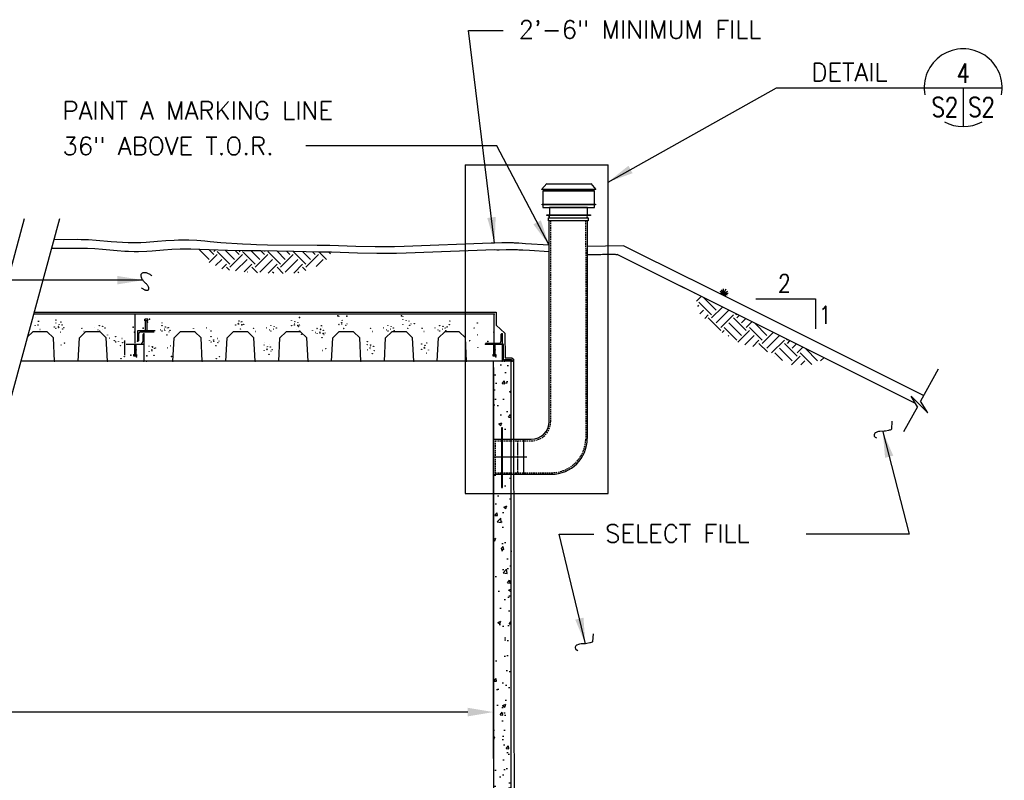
# Model space of a CAD drawing. Header units: inches. Extents: x -316 to 1574, y 354 to 1506.
# Tile 5 of 10: x 73 to 403, y 547 to 801. Entities that reach past the tile are written whole.
import ezdxf
from ezdxf.enums import TextEntityAlignment as Align

# ---------------------------------------------------------------- set-up
doc = ezdxf.new("R2010")
doc.units = ezdxf.units.IN
doc.header["$MEASUREMENT"] = 0
doc.linetypes.add('DASHED', pattern=[0.75, 0.5, -0.25])
doc.linetypes.add('HIDDEN', pattern=[0.375, 0.25, -0.125])
doc.layers.get('0').update_dxf_attribs({"linetype": 'CONTINUOUS'})
doc.layers.get('DEFPOINTS').update_dxf_attribs({"linetype": 'CONTINUOUS'})
for name, color, linetype in [('1', 7, 'CONTINUOUS'), ('2', 7, 'CONTINUOUS'), ('30', 6, 'CONTINUOUS'), ('50', 2, 'CONTINUOUS'), ('6', 7, 'CONTINUOUS'), ('7', 7, 'CONTINUOUS'), ('A-ANNO-TEXT-LW15', 2, 'CONTINUOUS'), ('COM-CALLOUT', 7, 'CONTINUOUS'), ('COM-DIMS', 2, 'CONTINUOUS'), ('COM-HATCH', 2, 'CONTINUOUS'), ('COM-PR-GRADE', 1, 'CONTINUOUS'), ('COM-SHORTBRK', 1, 'CONTINUOUS'), ('COM-TXT-100', 6, 'CONTINUOUS'), ('S-PR-CONC-SECT', 4, 'CONTINUOUS'), ('S-PR-METAL-SECT', 4, 'CONTINUOUS'), ('S-PR-MISC-EQUIP', 2, 'CONTINUOUS'), ('S-PR-MISC-MATL', 6, 'CONTINUOUS'), ('S-PR-ROOF', 4, 'CONTINUOUS')]:
    doc.layers.add(name, color=color, linetype=linetype)
doc.styles.add('ROMANS', font='ROMANS', dxfattribs={"height": 0.2})
doc.styles.add('SIMPLEX', font='simplex.shx')
doc.styles.add('TIGHT', font='SIMPLEX', dxfattribs={"width": 0.85})
doc.dimstyles.new('DIM', dxfattribs={"dimscale": 48, "dimtxt": 0.125, "dimasz": 0.18, "dimexe": 0.09, "dimexo": 0.0625, "dimgap": 0.05, "dimtad": 0, "dimdec": 0, "dimzin": 0, "dimdsep": 46, "dimlunit": 4, "dimtxsty": 'SIMPLEX', "dimcen": 0.09, "dimadec": 0, "dimazin": 0, "dimtfac": 1, "dimtdec": 0, "dimtofl": 0, "dimtmove": 0, "dimatfit": 3, "dimfxl": 0, "dimfrac": 1, "dimtolj": 1, "dimtzin": 0, "dimarcsym": 0})
pattern_1 = [(45, (2.688, 44.8104), (9e-16, 8.48528), [6, -6]), (45, (1.097, 46.4014), (9e-16, 8.48528), [6, -6]), (45, (-0.494, 47.9924), (9e-16, 8.48528), [6, -6]), (135, (-0.494, 49.053), (-8.48528, 2e-15), [6, -6]), (135, (1.097, 50.644), (-8.48528, 2e-15), [6, -6]), (135, (2.688, 52.235), (-8.48528, 2e-15), [6, -6])]

# ---------------------------------------------------------------- blocks, each defined once
blk = doc.blocks.new('DETTAG')
at = {"linetype": 'Continuous'}
blk.add_line((-0.25, 0), (0.25, 0), dxfattribs=at)
blk.add_line((0, 0), (0, -0.25))
for start, end in [(349.193077, 190.806923), (241.044976, 298.955024)]:
    blk.add_arc((0, 0), 0.25, start, end)
at = {"style": 'TIGHT', "width": 0.8}
blk.add_attdef('NO', text='', height=0.125, dxfattribs=at).set_placement((0, 0.03125), align=Align.CENTER)
blk.add_attdef('FROM', text='', height=0.125, dxfattribs=at).set_placement((-0.03125, -0.1875), align=Align.RIGHT)
blk.add_attdef('TO', (0.03125, -0.1875), '', height=0.125, dxfattribs=at)
blk = doc.blocks.new('*D12')
at = {"layer": 'COM-DIMS', "color": 0, "lineweight": -2}
for p, q in [((-247.98, 562.89), (-247.98, 573.73)), ((232.06, 553.86), (232.06, 573.73)), ((-239.34, 569.41), (-25.08, 569.41)), ((223.42, 569.41), (9.15, 569.41))]:
    blk.add_line(p, q, dxfattribs=at)
at = {"layer": 'COM-DIMS', "color": 0}
for points in [[(-239.34, 570.85), (-239.34, 567.97), (-247.98, 569.41)], [(223.42, 570.85), (223.42, 567.97), (232.06, 569.41)]]:
    blk.add_solid(points, dxfattribs=at)
at = {"layer": 'DEFPOINTS', "color": 0}
for p in [(232.06, 569.41), (-247.98, 559.89), (232.06, 550.86)]:
    blk.add_point(p, dxfattribs=at)
at = {"layer": 'COM-DIMS', "color": 0, "insert": (-7.96, 569.41), "char_height": 6, "attachment_point": 5, "style": 'SIMPLEX'}
blk.add_mtext('\\A1;80\'-0"', dxfattribs=at)

msp = doc.modelspace()

# ---------------------------------------------------------------- hatches: boundary and pattern name
at = {"layer": 'COM-HATCH'}
h = msp.add_hatch(dxfattribs=at)
h.set_pattern_fill('EARTH', color=256, scale=24, angle=45, style=0)
h.set_pattern_definition(pattern_1)
h.paths.add_polyline_path([(175.94, 720.6), (177.83, 723.37), (173.5, 723.46), (165.2, 723.62), (154.13, 723.83), (148.6, 723.87), (143.02, 723.96), (130.71, 724.42), (135.8, 720.5), (141.68, 717.57), (150.77, 716.56), (160.51, 716.28), (166.84, 716.47), (171.9, 718.12)])
h = msp.add_hatch(dxfattribs=at)
h.set_pattern_fill('EARTH', color=256, scale=24, angle=45, style=0)
h.set_pattern_definition(pattern_1)
h.paths.add_polyline_path([(299.38, 709.66), (300.96, 702.83), (306.88, 697.54), (314.98, 692.56), (321.53, 691.31), (331.19, 685.7), (338.36, 685.7), (343.27, 687.71)])
h = msp.add_hatch(dxfattribs=at)
h.set_pattern_fill('AR-CONC', color=256, scale=1.5, style=0)
h.set_pattern_definition([(50, (2.688, 44.8104), (10.7589, -0.94128), [1.125, -12.375]), (355, (2.688, 44.81), (-2.08127, 11.28288), [0.9, -9.9]), (100.4514, (3.585, 44.732), (8.67764, 10.3416), [0.9561, -10.51713]), (46.1842, (2.688, 47.81), (16.00862, -2.48279), [1.6875, -18.5625]), (96.6356, (4.022, 47.604), (14.01994, 14.61177), [1.43415, -15.7757]), (351.1842, (2.688, 47.81), (14.01993, 14.61178), [1.35, -14.85]), (21, (4.188, 47.0604), (8.95361, -6.03928), [1.125, -12.375]), (326, (4.188, 47.06), (3.64973, 10.87725), [0.9, -9.9]), (71.4514, (4.934, 46.557), (12.60334, 4.83796), [0.9561, -10.51713]), (37.5, (2.688, 44.8104), (0.182398, 4.993408), [0, -9.78, 0, -10.05, 0, -9.9375]), (7.5, (2.688, 44.8104), (3.946043, 5.916176), [0, -5.73, 0, -9.555, 0, -3.7875]), (327.5, (-0.657, 44.8104), (8.007337, -0.338323), [0, -3.75, 0, -11.7, 0, -15.525]), (317.5, (-2.157, 44.8104), (8.74779, 1.501575), [0, -4.875, 0, -7.77, 0, -11.025])])
h.paths.add_polyline_path([(232.06, 510.9), (237.96, 510.9), (237.96, 642.57), (232.06, 642.57)])
h.paths.add_polyline_path([(235.03, 649.05), (235.03, 644.59), (234.77, 644.59), (234.77, 649.05), (232.06, 649.05), (232.06, 642.57), (237.96, 642.57), (237.96, 649.05)])
h.paths.add_polyline_path([(237.96, 686.93), (232.06, 686.93), (232.06, 660.75), (234.77, 660.75), (234.77, 664.57), (235.03, 664.57), (235.03, 660.75), (237.96, 660.75)])

# ---------------------------------------------------------------- linework, layer by layer
at = {"linetype": 'Continuous'}
for p in [(111.41, 698.31, 0.16), (230.15, 693.53, 0.16), (116.02, 688.7, 0.16), (232.77, 688.31, 0.16)]:
    msp.add_point(p, dxfattribs=at)
at = {"layer": '1', "linetype": 'Continuous', "elevation": -0.01}
for points in [[(174.23, 698.83), (174.43, 698.87), (174.43, 698.68)], [(216.5, 698.49), (216.54, 698.29), (216.35, 698.29)]]:
    msp.add_lwpolyline(points, dxfattribs=at)
at = {"layer": '1', "linetype": 'Continuous'}
for centre in [(180.29, 701.9, -0.01), (201.7, 701.9, -0.01), (78.64, 701.54, -0.01), (78.64, 698.81, -0.01), (79.57, 699.03, -0.01), (79.74, 700.39, -0.01), (79.74, 700.15, -0.01), (85.56, 699.68, -0.01), (85.58, 700.65, -0.01), (86.68, 699.26, -0.01), (87.25, 699.99, -0.01), (87.65, 699.06, -0.01), (100.13, 698.77, -0.01), (101.25, 698.59, -0.01), (121.08, 698.77, -0.01), (121.1, 699.74, -0.01), (145.75, 698.99, -0.01), (146.65, 699.6, -0.01), (146.68, 699.21, -0.01), (146.86, 700.33, -0.01), (147.58, 700, -0.01), (147.83, 700.13, -0.01), (148.44, 699.23, -0.01), (157.51, 698.77, -0.01), (158.64, 698.59, -0.01), (164.44, 700.57, -0.01), (164.46, 698.81, -0.01), (165.37, 699.42, -0.01), (165.39, 699.03, -0.01), (165.57, 700.15, -0.01), (166.54, 699.95, -0.01), (167.15, 699.05, -0.01), (180.29, 699.17, -0.01), (181.2, 699.78, -0.01), (181.22, 699.39, -0.01), (181.4, 700.75, -0.01), (181.4, 700.51, -0.01), (182.59, 698.9, -0.01), (182.99, 699.41, -0.01), (196.68, 698.77, -0.01), (197.8, 698.59, -0.01), (201.68, 700.93, -0.01), (201.7, 699.17, -0.01), (202.81, 700.51, -0.01), (203.78, 700.31, -0.01), (204, 698.9, -0.01), (204.4, 699.41, -0.01), (205.57, 699.49, -0.01), (213.99, 698.77, -0.01), (215.11, 698.59, -0.01), (217.27, 699.13, -0.01), (217.45, 700.39, -0.01), (226.62, 699.67, -0.01), (80.27, 697.5, -0.01), (85.07, 698.32, -0.01), (85.58, 697.92, -0.01), (86.48, 698.54, -0.01), (86.51, 698.14, -0.01), (87.21, 696.61, -0.01), (87.87, 697.65, -0.01), (88.27, 698.16, -0.01), (94.29, 697.94, -0.01), (94.94, 696.84, -0.01), (98.6, 698.07, -0.01), (99.65, 697.41, -0.01), (100.15, 697.01, -0.01), (101.06, 697.62, -0.01), (101.98, 698.02, -0.01), (102.84, 695.71, -0.01), (120.6, 697.41, -0.01), (121.1, 697.01, -0.01), (122.01, 697.62, -0.01), (122.03, 697.23, -0.01), (122.21, 698.35, -0.01), (122.73, 695.7, -0.01), (122.93, 698.02, -0.01), (123.18, 698.15, -0.01), (123.39, 696.74, -0.01), (123.79, 697.25, -0.01), (131.63, 697.94, -0.01), (132.29, 696.84, -0.01), (135.95, 698.07, -0.01), (136.99, 697.41, -0.01), (137.5, 697.01, -0.01), (147.38, 697.68, -0.01), (151.67, 697.94, -0.01), (152.33, 696.84, -0.01), (155.99, 698.07, -0.01), (157.03, 697.41, -0.01), (157.53, 697.01, -0.01), (158.44, 697.62, -0.01), (159.36, 698.02, -0.01), (166.09, 697.5, -0.01), (166.75, 698.54, -0.01), (167.15, 697.03, -0.01), (167.81, 695.93, -0.01), (171.47, 697.16, -0.01), (172.51, 696.5, -0.01), (173, 697.86, -0.01), (173.02, 696.1, -0.01), (173.92, 696.71, -0.01), (173.95, 696.32, -0.01), (174.12, 697.68, -0.01), (174.12, 697.44, -0.01), (174.69, 698.17, -0.01), (175.09, 697.24, -0.01), (175.31, 695.83, -0.01), (175.71, 696.34, -0.01), (181.92, 697.86, -0.01), (190.84, 697.94, -0.01), (191.49, 696.84, -0.01), (195.15, 698.07, -0.01), (196.2, 697.41, -0.01), (196.7, 697.01, -0.01), (197.61, 697.62, -0.01), (198.53, 698.02, -0.01), (203.33, 697.86, -0.01), (208.14, 697.94, -0.01), (208.8, 696.84, -0.01), (212.46, 698.07, -0.01), (213.5, 697.41, -0.01), (214.01, 697.01, -0.01), (214.91, 697.62, -0.01), (215.84, 698.02, -0.01), (225.54, 698.05, -0.01), (226.62, 695.72, -0.01), (87.34, 692.3, -0.01), (88.44, 692.95, -0.01), (103.49, 694.61, -0.01), (105.11, 693.76, -0.01), (105.6, 695.13, -0.01), (105.62, 693.36, -0.01), (106.54, 693.58, -0.01), (107.25, 692.06, -0.01), (107.69, 694.51, -0.01), (107.91, 693.1, -0.01), (123.96, 692.04, -0.01), (136.99, 693.76, -0.01), (137.48, 695.13, -0.01), (137.5, 693.36, -0.01), (138.4, 693.98, -0.01), (138.42, 693.58, -0.01), (139.13, 692.06, -0.01), (139.57, 694.51, -0.01), (139.79, 693.1, -0.01), (140.19, 693.6, -0.01), (155.27, 692.29, -0.01), (155.29, 693.26, -0.01), (156.96, 692.6, -0.01), (174.65, 694.79, -0.01), (189.81, 692.47, -0.01), (189.83, 693.44, -0.01), (190.93, 692.3, -0.01), (190.94, 692.05, -0.01), (207.98, 692.65, -0.01), (209.11, 692.23, -0.01), (209.68, 692.96, -0.01), (224.1, 693.74, -0.01), (116.76, 691.93, -0.01), (116.78, 690.17, -0.01), (117.69, 690.79, -0.01), (117.71, 690.39, -0.01), (117.88, 691.76, -0.01), (117.89, 691.51, -0.01), (118.41, 688.86, -0.01), (118.61, 691.19, -0.01), (118.86, 691.31, -0.01), (122.86, 691.38, -0.01), (155.29, 690.53, -0.01), (156.19, 691.15, -0.01), (156.21, 690.75, -0.01), (156.39, 691.87, -0.01), (156.92, 689.22, -0.01), (157.36, 691.67, -0.01), (157.58, 690.26, -0.01), (157.98, 690.77, -0.01), (174.78, 690.47, -0.01), (175.88, 691.13, -0.01), (189.83, 690.71, -0.01), (190.73, 691.33, -0.01), (190.76, 690.93, -0.01), (191.46, 689.4, -0.01), (191.66, 691.72, -0.01), (191.91, 691.85, -0.01), (192.12, 690.44, -0.01), (208, 690.89, -0.01), (208.91, 691.51, -0.01), (208.93, 691.11, -0.01), (209.63, 689.58, -0.01), (210.29, 690.62, -0.01), (226.8, 691.4, -0.01), (139.26, 687.74, -0.01), (140.35, 688.4, -0.01)]:
    msp.add_circle(centre, 0.0426, dxfattribs=at)
for p in [(179.89, 702.07, 0.16), (182.99, 701.94, 0.16), (201.3, 702.07, 0.16), (232.28, 702.67, 0.16), (147.8, 699.04, 0.16), (166.51, 698.86, 0.16), (167.16, 701.58, 0.16), (175.07, 696.15, 0.16), (198.75, 697.06, 0.16), (216.06, 697.06, 0.16), (232.14, 696.64, 0.16), (124.3, 688.44, 0.16)]:
    msp.add_point(p, dxfattribs=at)
at = {"layer": '2', "linetype": 'Continuous'}
msp.add_circle((107.38, 687.74, -0.01), 0.0426, dxfattribs=at)
at = {"layer": '30', "linetype": 'Continuous'}
msp.add_line((242.03, 660.8, 0.16), (242.03, 648.97, 0.16), dxfattribs=at)
at = {"layer": '50', "linetype": 'Continuous'}
for p, q in [((380.9, 684.24, 0.16), (374.99, 673.55, 0.16)), ((373.9, 671.59, 0.16), (369.3, 663.25, 0.16))]:
    msp.add_line(p, q, dxfattribs=at)
at = {"layer": '50', "linetype": 'Continuous', "elevation": 0.16}
msp.add_lwpolyline([(373.9, 671.59), (371.87, 675.15), (377.42, 669.6), (374.99, 673.55)], dxfattribs=at)
at = {"layer": '6', "linetype": 'Continuous'}
for p in [(85.15, 686.93, 0.16), (102.85, 686.93, 0.16), (115.87, 686.93, 0.16), (115.87, 686.93, 0.16), (115.87, 686.93, 0.16), (115.87, 686.93, 0.16), (115.87, 686.93, 0.16), (115.87, 686.93, 0.16), (187.66, 686.93, 0.16), (223.05, 686.93, 0.16)]:
    msp.add_point(p, dxfattribs=at)
at = {"layer": '7', "linetype": 'Continuous'}
msp.add_point((115.87, 686.93, 0.16), dxfattribs=at)
msp.add_point((115.87, 686.93, 0.16), dxfattribs=at)
at = {"layer": 'COM-CALLOUT'}
for p, q in [((222.6, 752.66, 0.16), (222.6, 642.57, 0.16)), ((222.6, 752.66, 0.16), (270.36, 752.66, 0.16)), ((270.36, 642.57, 0.16), (270.36, 752.66, 0.16)), ((222.6, 642.57, 0.16), (270.36, 642.57, 0.16))]:
    msp.add_line(p, q, dxfattribs=at)
at = {"layer": 'COM-DIMS', "linetype": 'Continuous', "elevation": 0.16}
for points in [[(115.56, 713.07, -0.026044), (115.13, 713.5, -0.027551), (114.76, 713.95, -0.030849), (114.46, 714.41, -0.036557), (114.25, 714.87, -0.045681), (114.13, 715.31, -0.05928), (114.1, 715.7, -0.076565), (114.17, 716.04, -0.090709), (114.33, 716.32, -0.090709), (114.59, 716.51, -0.076565), (114.92, 716.62, -0.05928), (115.32, 716.64, -0.045681), (115.76, 716.57, -0.036557), (116.24, 716.42, -0.030849), (116.74, 716.17, -0.027551), (117.23, 715.86, -0.026044), (117.7, 715.49, -0.026044)], [(114.22, 711.47, 0.023558), (114.56, 711.21, 0.025025), (114.92, 710.99, 0.028275), (115.27, 710.82, 0.034046), (115.61, 710.71, 0.043667), (115.92, 710.65, 0.058983), (116.19, 710.66, 0.08031), (116.42, 710.73, 0.099459), (116.58, 710.86, 0.099459), (116.68, 711.05, 0.08031), (116.71, 711.28, 0.058983), (116.67, 711.55, 0.043667), (116.56, 711.84, 0.034046), (116.38, 712.16, 0.028275), (116.15, 712.47, 0.025025), (115.87, 712.78, 0.023558), (115.56, 713.07, 0.023558)]]:
    msp.add_lwpolyline(points, format="xyb", dxfattribs=at)
at = {"layer": 'COM-DIMS'}
for points in [[(365.34, 666.78), (365.2, 664.18), (365.18, 664.07), (365.02, 663.93), (364.78, 663.84), (364.42, 663.77), (364.25, 663.74), (363.27, 663.51), (362.78, 663.44), (361.38, 663.39), (360.86, 663.31), (360.53, 663.22), (359.88, 662.96), (359.79, 662.91), (359.64, 662.76), (359.52, 662.57), (359.42, 662.27), (359.4, 662.12), (359.45, 661.8), (359.53, 661.67), (359.75, 661.47), (360.24, 661.2)], [(265.34, 595.64), (265.2, 593.03), (265.18, 592.93), (265.02, 592.78), (264.78, 592.7), (264.42, 592.63), (264.25, 592.59), (263.27, 592.37), (262.78, 592.29), (261.38, 592.25), (260.86, 592.17), (260.53, 592.08), (259.88, 591.82), (259.79, 591.77), (259.63, 591.62), (259.51, 591.42), (259.42, 591.13), (259.4, 590.97), (259.45, 590.65), (259.53, 590.52), (259.75, 590.32), (260.24, 590.05)]]:
    msp.add_lwpolyline(points, dxfattribs=at)
at = {"layer": 'COM-HATCH', "linetype": 'Continuous'}
for p, q in [((295.93, 711.38, 0.16), (273.46, 722.62, 0.16)), ((373.26, 672.71, 0.16), (294.73, 711.98, 0.16)), ((310.36, 708.99, 0.16), (307.88, 710.26, 0.16)), ((309.87, 708.94, 0.16), (308.13, 709.82, 0.16)), ((308.77, 710.14, 0.16), (308.31, 710.84, 0.16)), ((309.04, 710.03, 0.16), (308.97, 711.14, 0.16)), ((309.27, 709.88, 0.16), (309.91, 711.13, 0.16)), ((309.48, 709.79, 0.16), (310.41, 710.39, 0.16)), ((309.71, 709.65, 0.16), (310.55, 709.69, 0.16))]:
    msp.add_line(p, q, dxfattribs=at)
at = {"layer": 'COM-HATCH', "linetype": 'Continuous', "elevation": 0.16}
for points in [[(232.49, 724.18), (202.77, 723.06), (199.52, 722.98), (197.35, 722.96), (193.01, 722.98), (186.51, 723.12), (177.83, 723.37), (173.5, 723.46), (165.2, 723.62), (154.13, 723.83), (148.6, 723.87), (143.02, 723.96)], [(250.67, 723.49), (244.1, 723.91), (241.9, 724.05), (240.8, 724.12), (240.5, 724.13), (240.11, 724.15), (239.91, 724.16), (239.31, 724.18), (238.91, 724.18), (238.12, 724.19), (237.52, 724.19), (236.33, 724.17), (233.94, 724.12), (233.14, 724.11), (232.49, 724.18)], [(273.41, 722.54), (273.35, 722.54), (273.27, 722.54), (273.23, 722.54), (273.11, 722.55), (272.87, 722.57), (272.76, 722.58), (272.62, 722.58), (272.54, 722.59), (272.38, 722.6), (272.33, 722.6), (272.26, 722.6), (272.22, 722.61), (272.14, 722.61), (272.03, 722.61), (271.98, 722.61), (271.9, 722.61), (271.86, 722.61), (271.8, 722.61), (271.77, 722.61), (271.46, 722.61), (271.05, 722.61), (270.84, 722.6), (270.63, 722.6), (270.36, 722.6), (270.22, 722.6), (269.8, 722.59), (269.25, 722.58), (268.97, 722.58), (268.56, 722.57), (268.01, 722.56), (267.73, 722.55), (266.9, 722.53), (265.79, 722.51), (265.24, 722.5), (264.41, 722.48), (263.99, 722.47), (263.41, 722.46)]]:
    msp.add_lwpolyline(points, dxfattribs=at)
at = {"layer": 'COM-HATCH', "linetype": 'Continuous'}
msp.add_polyline3d([(143.02, 723.96, 0), (130.71, 724.42, 0.16), (128.6, 724.45, 0.17), (127.2, 724.42, 0.18), (124.39, 724.27, 0.18), (121.59, 724.05, 0.18), (117.85, 723.75, 0.17), (115.98, 723.62, 0.17), (113.17, 723.52, 0.16), (111.77, 723.52, 0.16), (109.89, 723.58, 0.16), (108.63, 723.65, 0.16), (106.13, 723.84, 0.16), (101.12, 724.3, 0.16), (98.61, 724.48, 0.16), (96.1, 724.59, 0.16), (94.85, 724.6, 0.16), (84.03, 724.58, 0.16)], dxfattribs=at)
at = {"layer": 'COM-HATCH'}
msp.add_arc((244.67, 666.75, 0.16), 6, 270, 0, dxfattribs=at)
at = {"layer": 'COM-PR-GRADE', "linetype": 'Continuous'}
for p, q in [((275.68, 725.55, 0.16), (297.81, 714.48, 0.16)), ((376, 675.38, 0.16), (298.03, 714.37, 0.16))]:
    msp.add_line(p, q, dxfattribs=at)
at = {"layer": 'COM-PR-GRADE', "linetype": 'Continuous', "elevation": 0.16}
for points in [[(140.73, 726.48), (137.16, 726.91), (135.38, 727.08), (132.7, 727.28), (130.02, 727.39), (128.68, 727.42), (126.58, 727.4), (125.18, 727.35), (122.38, 727.18), (119.58, 726.97), (115.84, 726.68), (113.97, 726.58), (111.17, 726.5), (109.77, 726.52), (107.88, 726.59), (104.1, 726.87), (99.06, 727.31), (96.54, 727.49), (94.02, 727.59), (92.76, 727.61), (84.85, 727.59)], [(250.67, 725.73), (242.74, 726.25), (240.51, 726.39), (239.4, 726.45), (239.09, 726.47), (238.69, 726.49), (238.49, 726.5), (237.88, 726.51), (237.48, 726.52), (236.67, 726.53), (236.06, 726.52), (234.84, 726.51), (232.42, 726.46), (231.61, 726.45), (231.2, 726.44)], [(275.7, 725.55), (263.41, 725.33)]]:
    msp.add_lwpolyline(points, dxfattribs=at)
at = {"layer": 'COM-PR-GRADE', "linetype": 'Continuous'}
msp.add_polyline3d([(231.2, 726.44, 0.16), (202.15, 725.28, 0.16), (198.91, 725.2, 0.16), (196.75, 725.17, 0.16), (192.43, 725.19, 0.16), (185.95, 725.34, 0.16), (177.31, 725.59, 0.16), (172.99, 725.68, 0.16), (156.37, 725.8, 0.2), (152.67, 725.88, 0.19), (150.83, 725.95, 0.18), (148.06, 726.09, 0.16), (140.73, 726.48, 0.16)], dxfattribs=at)
at = {"layer": 'COM-SHORTBRK', "linetype": 'Continuous'}
for p, q in [((74.98, 734.52, 0.16), (58.35, 673.22, 0.16)), ((86.73, 734.52, 0.16), (68.92, 668.88, 0.16))]:
    msp.add_line(p, q, dxfattribs=at)
at = {"layer": 'COM-TXT-100', "linetype": 'Continuous'}
for p, q in [((319.85, 707.76), (339.85, 707.76)), ((339.85, 707.76), (339.85, 697.76))]:
    msp.add_line(p, q, dxfattribs=at)
at = {"layer": 'S-PR-CONC-SECT', "linetype": 'Continuous'}
for p, q in [((232.28, 702.68, 0.16), (78.09, 702.68, 0.16)), ((232.28, 692.95, 0.16), (232.28, 702.68, 0.16)), ((238.34, 686.93, 0.16), (73.82, 686.93, 0.16)), ((232.06, 555.18, 0.16), (232.06, 686.93, 0.16)), ((237.96, 510.9, 0.16), (237.96, 686.93, 0.16)), ((232.06, 684.84, 0.16), (232.06, 510.9, 0.16))]:
    msp.add_line(p, q, dxfattribs=at)
at = {"layer": 'S-PR-METAL-SECT', "linetype": 'Continuous'}
for p, q in [((112.07, 692.95, 0.16), (112.07, 702.67, 0.16)), ((116.36, 700.95, 0.16), (115.37, 700.95, 0.16)), ((115.37, 700.46, 0.16), (115.37, 700.95, 0.16)), ((116.36, 700.46, 0.16), (115.37, 700.46, 0.16)), ((115.62, 697.02, 0.16), (115.62, 700.46, 0.16)), ((116.11, 697.02, 0.16), (116.11, 700.46, 0.16)), ((116.36, 700.46, 0.16), (116.36, 700.95, 0.16)), ((112.91, 697.02, 0.16), (112.91, 693.57, 0.16)), ((118.82, 697.02, 0.16), (112.91, 697.02, 0.16)), ((113.28, 693.88, 0.16), (113.28, 696.15, 0.16)), ((118.51, 696.65, 0.16), (113.77, 696.65, 0.16)), ((114.66, 695.73, 0.16), (114.66, 693.45, 0.16)), ((114.96, 696.03, 0.16), (115.02, 696.03, 0.16)), ((115.02, 696.03, 0.16), (115.02, 686.93, 0.16)), ((234.53, 695.73, 0.16), (234.53, 693.45, 0.16)), ((234.84, 696.03, 0.16), (234.9, 696.03, 0.16)), ((234.9, 696.03, 0.16), (234.9, 692.59, 0.16)), ((108.55, 693.81, 0.16), (108.55, 688.96, 0.16)), ((109.12, 692.59, 0.16), (115.02, 692.59, 0.16)), ((111.33, 692.59, 0.16), (111.82, 692.59, 0.16)), ((111.83, 692.59, 0.16), (111.83, 689.14, 0.16)), ((112.32, 692.59, 0.16), (112.32, 689.14, 0.16)), ((112.98, 693.57, 0.16), (112.91, 693.57, 0.16)), ((229.33, 692.65, 0.16), (229.33, 692.59, 0.16)), ((229.33, 692.59, 0.16), (234.9, 692.59, 0.16)), ((229.63, 692.95, 0.16), (234.04, 692.95, 0.16)), ((232.03, 692.59, 0.16), (232.03, 689.14, 0.16)), ((232.53, 692.59, 0.16), (232.53, 689.14, 0.16)), ((234.9, 692.83, 0.16), (234.9, 686.93, 0.16)), ((234.9, 692.83, 0.16), (234.96, 692.83, 0.16)), ((235.27, 692.53, 0.16), (235.27, 687.79, 0.16)), ((111.58, 689.14, 0.16), (111.58, 688.65, 0.16)), ((111.58, 689.14, 0.16), (112.56, 689.14, 0.16)), ((112.56, 689.14, 0.16), (112.56, 688.65, 0.16)), ((231.79, 689.14, 0.16), (231.79, 688.65, 0.16)), ((231.79, 689.14, 0.16), (232.77, 689.14, 0.16)), ((232.77, 689.14, 0.16), (232.77, 688.65, 0.16)), ((111.58, 688.65, 0.16), (112.56, 688.65, 0.16)), ((231.79, 688.65, 0.16), (232.77, 688.65, 0.16)), ((238.04, 687.3, 0.16), (235.76, 687.3, 0.16)), ((238.34, 686.99, 0.16), (238.34, 686.93, 0.16))]:
    msp.add_line(p, q, dxfattribs=at)
for centre in [(108.31, 693.6, -0.01), (108.47, 688.4, -0.01)]:
    msp.add_circle(centre, 0.0426, dxfattribs=at)
for centre, radius, start, end in [((113.77, 696.15, 0.16), 0.492, 90, 180), ((114.96, 695.73, 0.16), 0.305, 90, 180), ((234.82, 695.74, 0.16), 0.295, 87.9351, 181.9613), ((112.98, 693.88, 0.16), 0.305, 270, 0), ((114.16, 693.45, 0.16), 0.492, 270, 0), ((229.63, 692.65, 0.16), 0.305, 90, 180), ((234.04, 693.45, 0.16), 0.492, 269.9849, 0.0914), ((234.96, 692.53, 0.16), 0.305, 359.819, 90.0454), ((235.76, 687.79, 0.16), 0.492, 180.0033, 270.0349), ((238.04, 686.99, 0.16), 0.306, 0.073, 89.8654)]:
    msp.add_arc(centre, radius, start, end, dxfattribs=at)
for p in [(115.34, 700.65, 0.16), (116.18, 700.02, 0.16), (116.91, 701.02, 0.16), (111.93, 696.64, 0.16), (114.8, 697.99, 0.16), (115.02, 696.03, 0.16), (115.02, 696.03, 0.16), (234.9, 696.03, 0.16), (234.9, 696.03, 0.16), (112.91, 693.57, 0.16), (112.91, 693.57, 0.16), (229.33, 692.59, 0.16), (229.33, 692.59, 0.16), (234.96, 692.83, 0.16), (234.96, 692.83, 0.16), (110.71, 688.89, 0.16), (110.71, 688.89, 0.16), (112.45, 690.73, 0.16), (232.65, 690.73, 0.16), (112.56, 688.31, 0.16), (115.02, 686.93, 0.16), (115.02, 686.93, 0.16), (115.02, 686.93, 0.16), (115.02, 686.93, 0.16), (115.02, 686.93, 0.16), (234.9, 686.93, 0.16), (234.9, 686.93, 0.16), (234.9, 686.93, 0.16), (234.9, 686.93, 0.16), (234.9, 686.93, 0.16), (235.73, 686.93, 0.16), (238.34, 686.93, 0.16), (238.34, 686.93, 0.16)]:
    msp.add_point(p, dxfattribs=at)
at = {"layer": 'S-PR-MISC-EQUIP', "linetype": 'Continuous'}
for p, q in [((248.15, 744.35, 0.16), (249.84, 746.38, 0.16)), ((249.84, 746.34, 0.16), (264.67, 746.34, 0.16)), ((266.37, 744.35, 0.16), (264.67, 746.38, 0.16)), ((248.84, 744.35, 0.16), (248.15, 744.35, 0.16)), ((266.28, 744.35, 0.16), (265.58, 744.35, 0.16)), ((250.67, 666.75, 0.16), (250.67, 733.88, 0.16)), ((263.41, 733.88, 0.16), (263.41, 661.05, 0.16)), ((232.06, 660.75, 0.16), (244.67, 660.75, 0.16)), ((232.06, 654.9, 0.16), (243.21, 654.9, 0.16)), ((232.06, 649.05, 0.16), (251.41, 649.05, 0.16))]:
    msp.add_line(p, q, dxfattribs=at)
at = {"layer": 'S-PR-MISC-EQUIP', "linetype": 'DASHED'}
for p, q in [((251.2, 666.75, 0.16), (251.2, 733.88, 0.16)), ((262.88, 733.89, 0.16), (262.91, 661.05, 0.16)), ((232.58, 660.25, 0.16), (244.67, 660.24, 0.16)), ((232.58, 660.25, 0.16), (232.58, 649.55, 0.16)), ((232.58, 649.55, 0.16), (251.41, 649.55, 0.16))]:
    msp.add_line(p, q, dxfattribs=at)
at = {"layer": 'S-PR-MISC-EQUIP', "linetype": 'HIDDEN'}
msp.add_line((240.05, 660.25, 0.16), (240.05, 649.55, 0.16), dxfattribs=at)
at = {"layer": 'S-PR-MISC-EQUIP', "linetype": 'Continuous', "elevation": 0.16}
for points in [[(248.58, 738.37), (265.89, 738.37), (265.89, 743.93), (248.58, 743.93)], [(248.84, 743.97), (265.54, 743.97), (265.54, 744.35), (248.84, 744.35)], [(248.28, 739.53), (266.15, 739.53), (266.15, 739.28), (248.28, 739.28)], [(250.75, 735.96), (263.5, 735.96), (263.5, 738.33), (250.75, 738.33)], [(249.84, 735.92), (264.46, 735.92), (264.46, 735.63), (249.84, 735.63)], [(250.45, 734.92), (263.72, 734.92), (263.72, 733.88), (250.45, 733.88)], [(250.66, 734.96), (250.71, 734.96), (250.71, 735.5), (250.66, 735.5)], [(263.42, 734.92), (263.37, 734.92), (263.37, 735.38), (263.42, 735.38)], [(234.77, 644.59), (235.03, 644.59), (235.03, 664.57), (234.77, 664.57)]]:
    msp.add_lwpolyline(points, close=True, dxfattribs=at)
at = {"layer": 'S-PR-MISC-EQUIP', "linetype": 'DASHED'}
for centre, radius in [((244.67, 666.75, 0.16), 6.51), ((251.41, 661.05, 0.16), 11.5)]:
    msp.add_arc(centre, radius, 270, 0, dxfattribs=at)
at = {"layer": 'S-PR-MISC-EQUIP', "linetype": 'Continuous'}
msp.add_arc((251.41, 661.05, 0.16), 12, 270, 0, dxfattribs=at)
at = {"layer": 'S-PR-MISC-MATL'}
msp.add_lwpolyline([(78.27, 703.35), (232.98, 703.35), (232.98, 698.95), (235.85, 696.32), (235.95, 687.98), (238.14, 687.98), (238.73, 687.63), (238.93, 511.73), (244.86, 511.75), (244.94, 494.6), (264.5, 494.6), (264.45, 481.85)], dxfattribs=at)
at = {"layer": 'S-PR-ROOF', "linetype": 'Continuous'}
for p, q in [((77.81, 696.77, 0.16), (75.99, 694.95, 0.16)), ((82.66, 696.77, 0.16), (77.81, 696.77, 0.16)), ((82.66, 696.77, 0.16), (84.74, 694.69, 0.16)), ((95.51, 696.77, 0.16), (93.43, 694.69, 0.16)), ((100.36, 696.77, 0.16), (95.51, 696.77, 0.16)), ((100.36, 696.77, 0.16), (102.44, 694.69, 0.16)), ((127.21, 696.77, 0.16), (125.13, 694.69, 0.16)), ((132.08, 696.77, 0.16), (127.21, 696.77, 0.16)), ((132.08, 696.77, 0.16), (134.16, 694.69, 0.16)), ((144.93, 696.77, 0.16), (142.85, 694.69, 0.16)), ((149.78, 696.77, 0.16), (144.93, 696.77, 0.16)), ((149.78, 696.77, 0.16), (151.86, 694.69, 0.16)), ((162.62, 696.77, 0.16), (160.54, 694.69, 0.16)), ((167.47, 696.77, 0.16), (162.62, 696.77, 0.16)), ((167.47, 696.77, 0.16), (169.55, 694.69, 0.16)), ((180.32, 696.77, 0.16), (178.24, 694.69, 0.16)), ((185.17, 696.77, 0.16), (180.32, 696.77, 0.16)), ((185.17, 696.77, 0.16), (187.25, 694.69, 0.16)), ((198.02, 696.77, 0.16), (195.94, 694.69, 0.16)), ((202.87, 696.77, 0.16), (198.02, 696.77, 0.16)), ((202.87, 696.77, 0.16), (204.95, 694.69, 0.16)), ((215.72, 696.77, 0.16), (213.64, 694.69, 0.16)), ((220.57, 696.77, 0.16), (215.72, 696.77, 0.16)), ((220.57, 696.77, 0.16), (222.65, 694.69, 0.16)), ((85.15, 686.93, 0.16), (84.74, 694.69, 0.16)), ((93.02, 686.93, 0.16), (93.43, 694.69, 0.16)), ((102.85, 686.93, 0.16), (102.44, 694.69, 0.16)), ((124.72, 686.93, 0.16), (125.13, 694.69, 0.16)), ((134.57, 686.93, 0.16), (134.16, 694.69, 0.16)), ((142.44, 686.93, 0.16), (142.85, 694.69, 0.16)), ((152.26, 686.93, 0.16), (151.86, 694.69, 0.16)), ((160.14, 686.93, 0.16), (160.54, 694.69, 0.16)), ((169.96, 686.93, 0.16), (169.55, 694.69, 0.16)), ((177.83, 686.93, 0.16), (178.24, 694.69, 0.16)), ((187.66, 686.93, 0.16), (187.25, 694.69, 0.16)), ((195.53, 686.93, 0.16), (195.94, 694.69, 0.16)), ((205.36, 686.93, 0.16), (204.95, 694.69, 0.16)), ((213.23, 686.93, 0.16), (213.64, 694.69, 0.16)), ((223.05, 686.93, 0.16), (222.65, 694.69, 0.16))]:
    msp.add_line(p, q, dxfattribs=at)
for p in [(124.72, 686.93, 0.16), (124.72, 686.93, 0.16), (134.57, 686.93, 0.16), (152.26, 686.93, 0.16), (169.96, 686.93, 0.16), (205.36, 686.93, 0.16)]:
    msp.add_point(p, dxfattribs=at)

# ---------------------------------------------------------------- block references
at = {"layer": 'COM-CALLOUT', "xscale": 52.08333367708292, "yscale": 52.08333367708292, "zscale": 52.08333367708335}
msp.add_blockref('DETTAG', (389.23, 778.48, 0.16), dxfattribs=at).add_auto_attribs({'NO': '4', 'FROM': 'S2', 'TO': 'S2'})

# ---------------------------------------------------------------- texts
at = {"layer": 'A-ANNO-TEXT-LW15', "style": 'SIMPLEX'}
for s, p in [('PAINT A MARKING LINE', (87.79, 767.8, 0.16)), ('36" ABOVE T.O.R.', (87.79, 755.96, 0.16))]:
    msp.add_text(s, height=6, dxfattribs=at).set_placement(p)
at = {"layer": 'COM-CALLOUT', "style": 'SIMPLEX'}
msp.add_text('DETAIL', height=6, dxfattribs=at).set_placement((338.44, 780.64, 0.16))
at = {"layer": 'COM-DIMS', "style": 'SIMPLEX'}
msp.add_text('2\'-6" MINIMUM FILL', height=6, dxfattribs=at).set_placement((240.45, 794.94))
at = {"layer": 'COM-DIMS', "insert": (269.4, 632.21), "char_height": 6, "width": 150, "attachment_point": 1, "style": 'SIMPLEX'}
msp.add_mtext('SELECT FILL', dxfattribs=at)
at = {"layer": 'COM-TXT-100', "style": 'ROMANS', "width": 0.85}
for s, p in [('2', (327.21, 709.96)), ('1', (340.86, 699.36))]:
    msp.add_text(s, height=6, dxfattribs=at).set_placement(p)

# ---------------------------------------------------------------- dimensions: what is measured, and where the dimension line sits
at = {"layer": 'COM-DIMS'}
dim = msp.add_linear_dim(base=(232.06, 569.41, 0.16), p1=(-247.98, 559.89, 0.16), p2=(232.06, 550.86, 0.16), text='80\'-0"', dimstyle='DIM', dxfattribs=at)
dim.commit()
dim.dimension.update_dxf_attribs({"geometry": '*D12', "text_midpoint": (-7.96, 569.41, 0.16)})

# ---------------------------------------------------------------- leaders
at = {"layer": 'A-ANNO-TEXT-LW15'}
msp.add_leader([(250.67, 725.73, 0.16), (233.16, 759.03, 0.16), (169.28, 759.03, 0.16)], dimstyle='DIM', dxfattribs=at)
at = {"layer": 'COM-CALLOUT'}
msp.add_leader([(270.36, 746.86, 0.16), (326.72, 778.48, 0.16), (376.2, 778.48, 0.16)], dimstyle='DIM', dxfattribs=at)
at = {"layer": 'COM-DIMS'}
for points in [[(232.42, 726.46), (223.62, 797.68), (235.26, 797.68)], [(362.32, 663.27), (371.12, 629.01), (336.67, 629.01)], [(262.78, 592.29), (253.98, 629.01), (265.63, 629.01)]]:
    msp.add_leader(points, dimstyle='DIM', dxfattribs=at)
msp.add_leader([(114.76, 714.03, 0.16), (-100.25, 714.03, 0.16)], dimstyle='DIM', override={"dimgap": 0.05, "dimtad": 0}, dxfattribs=at)

doc.saveas('drawing.dxf')
